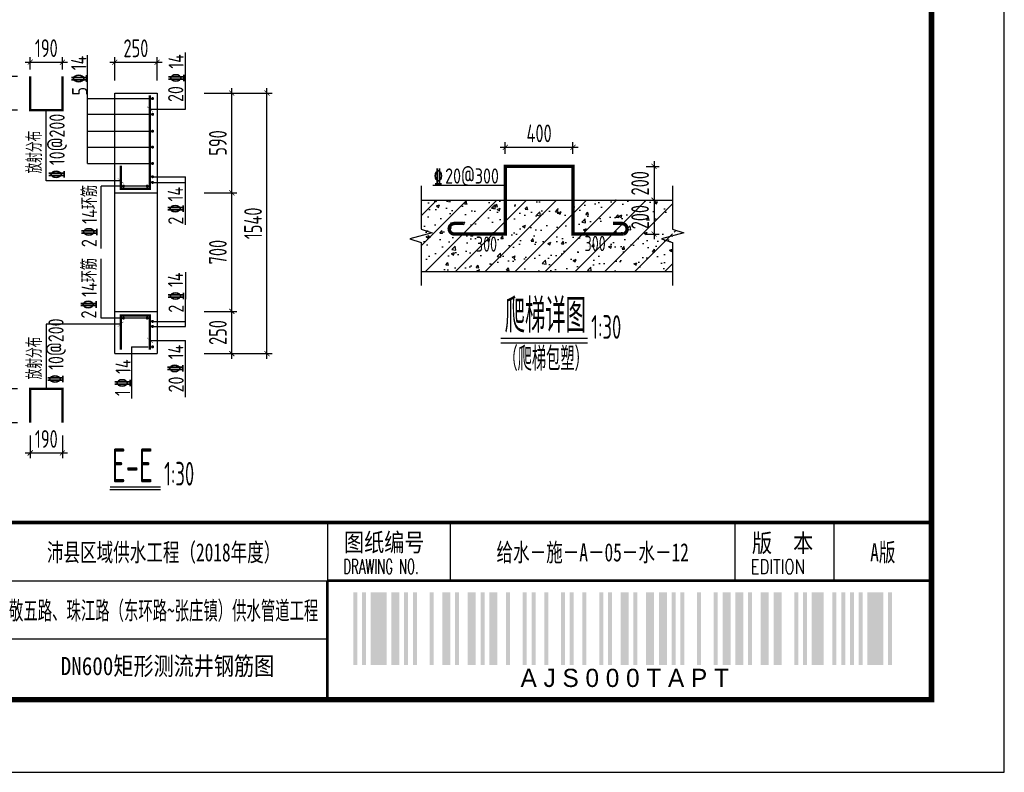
# Model space of a CAD drawing. Extents: x 1154951 to 1182252, y 3484725 to 3514600.
# Tile 6 of 55: x 1171363 to 1177180, y 3484725 to 3489174. Entities that reach past the tile are written whole.
import ezdxf
from ezdxf.enums import TextEntityAlignment as Align

# ---------------------------------------------------------------- set-up
doc = ezdxf.new("R2010")
doc.units = 0
doc.layers.get('0').update_dxf_attribs({"linetype": 'CONTINUOUS'})
doc.layers.get('Defpoints').update_dxf_attribs({"linetype": 'CONTINUOUS'})
for name, color, linetype in [('12012', 1, 'CONTINUOUS'), ('DIM', 4, 'CONTINUOUS'), ('GPSCOMMON', 7, 'CONTINUOUS'), ('HATCH', 251, 'CONTINUOUS'), ('REIN', 1, 'CONTINUOUS'), ('THIN', 7, 'CONTINUOUS'), ('普通线1', 7, 'CONTINUOUS'), ('轴线', 5, 'CONTINUOUS')]:
    doc.layers.add(name, color=color, linetype=linetype)
doc.styles.add('gpshz', font='tssdeng.shx', dxfattribs={"width": 0.8, "height": 2.5, "bigfont": 'hztxt.shx'})
doc.styles.get("Standard").update_dxf_attribs({"font": 'hztxt_e.shx', "bigfont": 'hztxt.shx'})
doc.styles.add('TSSD_Dimension', font='tssdeng.shx', dxfattribs={"width": 0.7, "bigfont": 'Hztxt.shx'})
doc.styles.add('TSSD_Rein', font='tssdeng.shx', dxfattribs={"width": 0.7, "bigfont": 'hztxt.shx'})
doc.styles.add('图签', font='txt', dxfattribs={"width": 0.66})
doc.styles.add('图签 1', font='romanc.shx', dxfattribs={"width": 0.8})
doc.dimstyles.new('TSSD_30_30', dxfattribs={"dimtxt": 105, "dimasz": 30, "dimexe": 30, "dimexo": 75, "dimgap": 30, "dimtad": 1, "dimdec": 0, "dimzin": 0, "dimdsep": 46, "dimtxsty": 'TSSD_Dimension', "dimblk": 'ARCHTICK', "dimblk1": 'ARCHTICK', "dimblk2": 'ARCHTICK', "dimcen": 0, "dimdle": 30, "dimclrt": 7, "dimadec": 0, "dimazin": 0, "dimtfac": 1, "dimtdec": 0, "dimtix": 1, "dimtmove": 2, "dimatfit": 3, "dimfxl": 0, "dimtolj": 1, "dimtzin": 0, "dimarcsym": 0})

# ---------------------------------------------------------------- blocks, each defined once
blk = doc.blocks.new('_ARCHTICK')
at = {"color": 0, "linetype": 'ByBlock', "const_width": 0.15}
blk.add_lwpolyline([(-0.5, -0.5), (0.5, 0.5)], dxfattribs=at)
blk = doc.blocks.new('*D392')
at = {"layer": 'Defpoints', "color": 0}
for p in [(1174632, 3488419.3), (1174232, 3488306.7), (1174632, 3488306.7)]:
    blk.add_point(p, dxfattribs=at)
at = {"layer": 'DIM', "color": 0, "lineweight": -2}
for p, q in [((1174232, 3488381.7), (1174232, 3488449.3)), ((1174632, 3488381.7), (1174632, 3488449.3)), ((1174202, 3488419.3), (1174662, 3488419.3))]:
    blk.add_line(p, q, dxfattribs=at)
at = {"layer": 'DIM', "color": 0, "lineweight": -2, "xscale": 30, "yscale": 30, "zscale": 30, "rotation": 180}
blk.add_blockref('_ARCHTICK', (1174232, 3488419.3), dxfattribs=at)
at = {"layer": 'DIM', "color": 0, "lineweight": -2, "xscale": 30, "yscale": 30, "zscale": 30}
blk.add_blockref('_ARCHTICK', (1174632, 3488419.3), dxfattribs=at)
at = {"layer": 'DIM', "color": 7, "insert": (1174432, 3488501.8), "char_height": 105, "attachment_point": 5, "style": 'TSSD_Dimension'}
blk.add_mtext('\\A1;400', dxfattribs=at)
blk = doc.blocks.new('*D393')
at = {"layer": 'Defpoints', "color": 0}
for p in [(1174988.6, 3488306.7), (1174988.6, 3488106.7), (1175111.1, 3488106.7)]:
    blk.add_point(p, dxfattribs=at)
at = {"layer": 'DIM', "color": 0, "lineweight": -2}
for p, q in [((1175111.1, 3488336.7), (1175111.1, 3488076.7)), ((1175063.6, 3488306.7), (1175141.1, 3488306.7)), ((1175063.6, 3488106.7), (1175141.1, 3488106.7))]:
    blk.add_line(p, q, dxfattribs=at)
at = {"layer": 'DIM', "color": 0, "lineweight": -2, "xscale": 30, "yscale": 30, "zscale": 30}
for p, rotation in [((1175111.1, 3488306.7), 270), ((1175111.1, 3488106.7), 90)]:
    blk.add_blockref('_ARCHTICK', p, dxfattribs=dict(at, rotation=rotation))
at = {"layer": 'DIM', "color": 7, "insert": (1175028.6, 3488206.7), "char_height": 105, "attachment_point": 5, "rotation": 90, "style": 'TSSD_Dimension'}
blk.add_mtext('\\A1;200', dxfattribs=at)
blk = doc.blocks.new('*D394')
at = {"layer": 'Defpoints', "color": 0}
for p in [(1174988.6, 3488106.7), (1174988.6, 3487906.7), (1175111.1, 3487906.7)]:
    blk.add_point(p, dxfattribs=at)
at = {"layer": 'DIM', "color": 0, "lineweight": -2}
for p, q in [((1175063.6, 3488106.7), (1175141.1, 3488106.7)), ((1175111.1, 3488136.7), (1175111.1, 3487876.7)), ((1175063.6, 3487906.7), (1175141.1, 3487906.7))]:
    blk.add_line(p, q, dxfattribs=at)
at = {"layer": 'DIM', "color": 0, "lineweight": -2, "xscale": 30, "yscale": 30, "zscale": 30}
for p, rotation in [((1175111.1, 3488106.7), 270), ((1175111.1, 3487906.7), 90)]:
    blk.add_blockref('_ARCHTICK', p, dxfattribs=dict(at, rotation=rotation))
at = {"layer": 'DIM', "color": 7, "insert": (1175028.6, 3488006.7), "char_height": 105, "attachment_point": 5, "rotation": 90, "style": 'TSSD_Dimension'}
blk.add_mtext('\\A1;200', dxfattribs=at)
blk = doc.blocks.new('*D429')
at = {"layer": 'Defpoints', "color": 0}
for p in [(1172378.5, 3487449.8), (1172616.7, 3487449.8), (1172378.5, 3487199.8)]:
    blk.add_point(p, dxfattribs=at)
at = {"layer": 'DIM', "color": 0, "lineweight": -2}
for p, q in [((1172453.5, 3487449.8), (1172646.7, 3487449.8)), ((1172616.7, 3487169.8), (1172616.7, 3487479.8)), ((1172453.5, 3487199.8), (1172646.7, 3487199.8))]:
    blk.add_line(p, q, dxfattribs=at)
at = {"layer": 'DIM', "color": 0, "lineweight": -2, "xscale": 30, "yscale": 30, "zscale": 30}
for p, rotation in [((1172616.7, 3487449.8), 90), ((1172616.7, 3487199.8), 270)]:
    blk.add_blockref('_ARCHTICK', p, dxfattribs=dict(at, rotation=rotation))
at = {"layer": 'DIM', "color": 7, "insert": (1172534.2, 3487324.8), "char_height": 105, "attachment_point": 5, "rotation": 90, "style": 'TSSD_Dimension'}
blk.add_mtext('\\A1;250', dxfattribs=at)
blk = doc.blocks.new('*D430')
at = {"layer": 'Defpoints', "color": 0}
for p in [(1172378.5, 3488149.8), (1172616.7, 3488149.8), (1172378.5, 3487449.8)]:
    blk.add_point(p, dxfattribs=at)
at = {"layer": 'DIM', "color": 0, "lineweight": -2}
for p, q in [((1172453.5, 3488149.8), (1172646.7, 3488149.8)), ((1172616.7, 3487419.8), (1172616.7, 3488179.8)), ((1172453.5, 3487449.8), (1172646.7, 3487449.8))]:
    blk.add_line(p, q, dxfattribs=at)
at = {"layer": 'DIM', "color": 0, "lineweight": -2, "xscale": 30, "yscale": 30, "zscale": 30}
for p, rotation in [((1172616.7, 3488149.8), 90), ((1172616.7, 3487449.8), 270)]:
    blk.add_blockref('_ARCHTICK', p, dxfattribs=dict(at, rotation=rotation))
at = {"layer": 'DIM', "color": 7, "insert": (1172534.2, 3487799.8), "char_height": 105, "attachment_point": 5, "rotation": 90, "style": 'TSSD_Dimension'}
blk.add_mtext('\\A1;700', dxfattribs=at)
blk = doc.blocks.new('*D431')
at = {"layer": 'Defpoints', "color": 0}
for p in [(1172378.5, 3488739.8), (1172616.7, 3488739.8), (1172378.5, 3488149.8)]:
    blk.add_point(p, dxfattribs=at)
at = {"layer": 'DIM', "color": 0, "lineweight": -2}
for p, q in [((1172453.5, 3488739.8), (1172646.7, 3488739.8)), ((1172616.7, 3488119.8), (1172616.7, 3488769.8)), ((1172453.5, 3488149.8), (1172646.7, 3488149.8))]:
    blk.add_line(p, q, dxfattribs=at)
at = {"layer": 'DIM', "color": 0, "lineweight": -2, "xscale": 30, "yscale": 30, "zscale": 30}
for p, rotation in [((1172616.7, 3488739.8), 90), ((1172616.7, 3488149.8), 270)]:
    blk.add_blockref('_ARCHTICK', p, dxfattribs=dict(at, rotation=rotation))
at = {"layer": 'DIM', "color": 7, "insert": (1172534.2, 3488444.8), "char_height": 105, "attachment_point": 5, "rotation": 90, "style": 'TSSD_Dimension'}
blk.add_mtext('\\A1;590', dxfattribs=at)
blk = doc.blocks.new('*D432')
at = {"layer": 'Defpoints', "color": 0}
for p in [(1172378.5, 3488739.8), (1172824.4, 3488739.8), (1172378.5, 3487199.8)]:
    blk.add_point(p, dxfattribs=at)
at = {"layer": 'DIM', "color": 0, "lineweight": -2}
for p, q in [((1172453.5, 3488739.8), (1172854.4, 3488739.8)), ((1172824.4, 3487169.8), (1172824.4, 3488769.8)), ((1172453.5, 3487199.8), (1172854.4, 3487199.8))]:
    blk.add_line(p, q, dxfattribs=at)
at = {"layer": 'DIM', "color": 0, "lineweight": -2, "xscale": 30, "yscale": 30, "zscale": 30}
for p, rotation in [((1172824.4, 3488739.8), 90), ((1172824.4, 3487199.8), 270)]:
    blk.add_blockref('_ARCHTICK', p, dxfattribs=dict(at, rotation=rotation))
at = {"layer": 'DIM', "color": 7, "insert": (1172741.9, 3487969.8), "char_height": 105, "attachment_point": 5, "rotation": 90, "style": 'TSSD_Dimension'}
blk.add_mtext('\\A1;1540', dxfattribs=at)
blk = doc.blocks.new('*D433')
at = {"layer": 'Defpoints', "color": 0}
for p in [(1172175, 3488922), (1171925, 3488739.8), (1172175, 3488739.8)]:
    blk.add_point(p, dxfattribs=at)
at = {"layer": 'DIM', "color": 0, "lineweight": -2}
for p, q in [((1171895, 3488922), (1172205, 3488922)), ((1171925, 3488814.8), (1171925, 3488952)), ((1172175, 3488814.8), (1172175, 3488952))]:
    blk.add_line(p, q, dxfattribs=at)
at = {"layer": 'DIM', "color": 0, "lineweight": -2, "xscale": 30, "yscale": 30, "zscale": 30, "rotation": 180}
blk.add_blockref('_ARCHTICK', (1171925, 3488922), dxfattribs=at)
at = {"layer": 'DIM', "color": 0, "lineweight": -2, "xscale": 30, "yscale": 30, "zscale": 30}
blk.add_blockref('_ARCHTICK', (1172175, 3488922), dxfattribs=at)
at = {"layer": 'DIM', "color": 7, "insert": (1172050, 3489004.5), "char_height": 105, "attachment_point": 5, "style": 'TSSD_Dimension'}
blk.add_mtext('\\A1;250', dxfattribs=at)
blk = doc.blocks.new('*D434')
at = {"layer": 'Defpoints', "color": 0}
for p in [(1171299.5, 3488838.7), (1171425.7, 3488838.7), (1171425.7, 3488638.7)]:
    blk.add_point(p, dxfattribs=at)
at = {"layer": 'DIM', "color": 0, "lineweight": -2}
for p, q in [((1171299.5, 3488608.7), (1171299.5, 3488868.7)), ((1171350.7, 3488838.7), (1171269.5, 3488838.7)), ((1171350.7, 3488638.7), (1171269.5, 3488638.7))]:
    blk.add_line(p, q, dxfattribs=at)
at = {"layer": 'DIM', "color": 0, "lineweight": -2, "xscale": 30, "yscale": 30, "zscale": 30}
for p, rotation in [((1171299.5, 3488838.7), 270), ((1171299.5, 3488638.7), 90)]:
    blk.add_blockref('_ARCHTICK', p, dxfattribs=dict(at, rotation=rotation))
at = {"layer": 'DIM', "color": 7, "insert": (1171217, 3488738.7), "char_height": 105, "attachment_point": 5, "rotation": 90, "style": 'TSSD_Dimension'}
blk.add_mtext('\\A1;200', dxfattribs=at)
blk = doc.blocks.new('*D435')
at = {"layer": 'Defpoints', "color": 0}
for p in [(1171615.7, 3488922.6), (1171425.7, 3488803.4), (1171615.7, 3488803.4)]:
    blk.add_point(p, dxfattribs=at)
at = {"layer": 'DIM', "color": 0, "lineweight": -2}
for p, q in [((1171395.7, 3488922.6), (1171645.7, 3488922.6)), ((1171425.7, 3488878.4), (1171425.7, 3488952.6)), ((1171615.7, 3488878.4), (1171615.7, 3488952.6))]:
    blk.add_line(p, q, dxfattribs=at)
at = {"layer": 'DIM', "color": 0, "lineweight": -2, "xscale": 30, "yscale": 30, "zscale": 30}
blk.add_blockref('_ARCHTICK', (1171425.7, 3488922.6), dxfattribs=at)
at = {"layer": 'DIM', "color": 0, "lineweight": -2, "xscale": 30, "yscale": 30, "zscale": 30, "rotation": 180}
blk.add_blockref('_ARCHTICK', (1171615.7, 3488922.6), dxfattribs=at)
at = {"layer": 'DIM', "color": 7, "insert": (1171520.7, 3489005.1), "char_height": 105, "attachment_point": 5, "style": 'TSSD_Dimension'}
blk.add_mtext('\\A1;190', dxfattribs=at)
blk = doc.blocks.new('*D436')
at = {"layer": 'Defpoints', "color": 0}
for p in [(1171425.7, 3486991.2), (1171299.5, 3486791.2), (1171425.7, 3486791.2)]:
    blk.add_point(p, dxfattribs=at)
at = {"layer": 'DIM', "color": 0, "lineweight": -2}
for p, q in [((1171350.7, 3486991.2), (1171269.5, 3486991.2)), ((1171299.5, 3487021.2), (1171299.5, 3486761.2)), ((1171350.7, 3486791.2), (1171269.5, 3486791.2))]:
    blk.add_line(p, q, dxfattribs=at)
at = {"layer": 'DIM', "color": 0, "lineweight": -2, "xscale": 30, "yscale": 30, "zscale": 30}
for p, rotation in [((1171299.5, 3486991.2), 270), ((1171299.5, 3486791.2), 90)]:
    blk.add_blockref('_ARCHTICK', p, dxfattribs=dict(at, rotation=rotation))
at = {"layer": 'DIM', "color": 7, "insert": (1171217, 3486891.2), "char_height": 105, "attachment_point": 5, "rotation": 90, "style": 'TSSD_Dimension'}
blk.add_mtext('\\A1;200', dxfattribs=at)
blk = doc.blocks.new('*D437')
at = {"layer": 'Defpoints', "color": 0}
for p in [(1171425.7, 3486791.2), (1171615.7, 3486791.2), (1171615.7, 3486613)]:
    blk.add_point(p, dxfattribs=at)
at = {"layer": 'DIM', "color": 0, "lineweight": -2}
for p, q in [((1171425.7, 3486716.2), (1171425.7, 3486583)), ((1171615.7, 3486716.2), (1171615.7, 3486583)), ((1171395.7, 3486613), (1171645.7, 3486613))]:
    blk.add_line(p, q, dxfattribs=at)
at = {"layer": 'DIM', "color": 0, "lineweight": -2, "xscale": 30, "yscale": 30, "zscale": 30}
blk.add_blockref('_ARCHTICK', (1171425.7, 3486613), dxfattribs=at)
at = {"layer": 'DIM', "color": 0, "lineweight": -2, "xscale": 30, "yscale": 30, "zscale": 30, "rotation": 180}
blk.add_blockref('_ARCHTICK', (1171615.7, 3486613), dxfattribs=at)
at = {"layer": 'DIM', "color": 7, "insert": (1171520.7, 3486695.5), "char_height": 105, "attachment_point": 5, "style": 'TSSD_Dimension'}
blk.add_mtext('\\A1;190', dxfattribs=at)
blk = doc.blocks.new('*U288')
at = {"color": 0}
for p, q in [((327, 34.34), (327, 26.34)), ((343.88, 34.34), (343.88, 26.34)), ((383.01, 26.34), (383.01, 34.34)), ((396.62, 26.34), (396.62, 34.34)), ((115, 26.34), (330, 26.34)), ((327, 26.34), (410, 26.34)), ((327, 10.34), (327, 26.34)), ((115, 18.34), (327, 18.34))]:
    blk.add_line(p, q, dxfattribs=at)
blk.add_lwpolyline([(0, 0), (420, 0), (420, 297), (0, 297)], close=True, dxfattribs=at)
for points, const_width in [([(410, 10), (410, 287), (25, 287), (25, 10), (410, 10)], 0.75), ([(25, 34.34), (410, 34.34)], 0.5), ([(327, 10.34), (327, 26.34)], 0.35), ([(327, 26.34), (410, 26.34)], 0.35)]:
    blk.add_lwpolyline(points, dxfattribs=dict(at, const_width=const_width))
for points in [[(330.54, 14.73), (330.54, 24.73), (331.09, 14.73), (331.09, 24.73)], [(331.74, 14.73), (331.74, 24.73), (332.29, 14.73), (332.29, 24.73)], [(332.94, 14.73), (332.94, 24.73), (335.14, 14.73), (335.14, 24.73)], [(335.79, 14.73), (335.79, 24.73), (336.89, 14.73), (336.89, 24.73)], [(337.54, 14.73), (337.54, 24.73), (338.09, 14.73), (338.09, 24.73)], [(338.74, 14.73), (338.74, 24.73), (339.29, 14.73), (339.29, 24.73)], [(341.04, 14.73), (341.04, 24.73), (341.59, 14.73), (341.59, 24.73)], [(342.79, 14.73), (342.79, 24.73), (343.89, 14.73), (343.89, 24.73)], [(344.54, 14.73), (344.54, 24.73), (345.09, 14.73), (345.09, 24.73)], [(346.29, 14.73), (346.29, 24.73), (347.39, 14.73), (347.39, 24.73)], [(348.04, 14.73), (348.04, 24.73), (348.59, 14.73), (348.59, 24.73)], [(349.24, 14.73), (349.24, 24.73), (350.34, 14.73), (350.34, 24.73)], [(351.54, 14.73), (351.54, 24.73), (352.09, 14.73), (352.09, 24.73)], [(353.84, 14.73), (353.84, 24.73), (354.39, 14.73), (354.39, 24.73)], [(355.04, 14.73), (355.04, 24.73), (355.59, 14.73), (355.59, 24.73)], [(356.79, 14.73), (356.79, 24.73), (357.34, 14.73), (357.34, 24.73)], [(359.09, 14.73), (359.09, 24.73), (359.64, 14.73), (359.64, 24.73)], [(360.29, 14.73), (360.29, 24.73), (360.84, 14.73), (360.84, 24.73)], [(362.04, 14.73), (362.04, 24.73), (362.59, 14.73), (362.59, 24.73)], [(364.34, 14.73), (364.34, 24.73), (364.89, 14.73), (364.89, 24.73)], [(365.54, 14.73), (365.54, 24.73), (366.09, 14.73), (366.09, 24.73)], [(367.29, 14.73), (367.29, 24.73), (368.39, 14.73), (368.39, 24.73)], [(369.04, 14.73), (369.04, 24.73), (369.59, 14.73), (369.59, 24.73)], [(370.79, 14.73), (370.79, 24.73), (371.89, 14.73), (371.89, 24.73)], [(372.54, 14.73), (372.54, 24.73), (373.64, 14.73), (373.64, 24.73)], [(374.29, 14.73), (374.29, 24.73), (374.84, 14.73), (374.84, 24.73)], [(375.49, 14.73), (375.49, 24.73), (376.04, 14.73), (376.04, 24.73)], [(377.79, 14.73), (377.79, 24.73), (378.34, 14.73), (378.34, 24.73)], [(380.09, 14.73), (380.09, 24.73), (380.64, 14.73), (380.64, 24.73)], [(381.29, 14.73), (381.29, 24.73), (382.39, 14.73), (382.39, 24.73)], [(383.04, 14.73), (383.04, 24.73), (384.14, 14.73), (384.14, 24.73)], [(384.79, 14.73), (384.79, 24.73), (385.34, 14.73), (385.34, 24.73)], [(386.54, 14.73), (386.54, 24.73), (387.64, 14.73), (387.64, 24.73)], [(388.29, 14.73), (388.29, 24.73), (389.39, 14.73), (389.39, 24.73)], [(391.14, 14.73), (391.14, 24.73), (391.69, 14.73), (391.69, 24.73)], [(392.34, 14.73), (392.34, 24.73), (392.89, 14.73), (392.89, 24.73)], [(393.54, 14.73), (393.54, 24.73), (395.19, 14.73), (395.19, 24.73)], [(396.39, 14.73), (396.39, 24.73), (396.94, 14.73), (396.94, 24.73)], [(397.59, 14.73), (397.59, 24.73), (398.14, 14.73), (398.14, 24.73)], [(398.79, 14.73), (398.79, 24.73), (399.34, 14.73), (399.34, 24.73)], [(399.99, 14.73), (399.99, 24.73), (400.54, 14.73), (400.54, 24.73)], [(401.19, 14.73), (401.19, 24.73), (403.39, 14.73), (403.39, 24.73)], [(404.04, 14.73), (404.04, 24.73), (404.59, 14.73), (404.59, 24.73)], [(404.59, 14.73), (404.59, 24.73), (404.59, 14.73), (404.59, 24.73)], [(404.59, 14.73), (404.59, 24.73), (404.59, 14.73), (404.59, 24.73)], [(404.59, 14.73), (404.59, 24.73), (404.59, 14.73), (404.59, 24.73)], [(404.59, 14.73), (404.59, 24.73), (404.59, 14.73), (404.59, 24.73)], [(404.59, 14.73), (404.59, 24.73), (404.59, 14.73), (404.59, 24.73)], [(404.59, 14.73), (404.59, 24.73), (404.59, 14.73), (404.59, 24.73)], [(404.59, 14.73), (404.59, 24.73), (404.59, 14.73), (404.59, 24.73)], [(404.59, 14.73), (404.59, 24.73), (404.59, 14.73), (404.59, 24.73)], [(404.59, 14.73), (404.59, 24.73), (404.59, 14.73), (404.59, 24.73)], [(404.59, 14.73), (404.59, 24.73), (404.59, 14.73), (404.59, 24.73)], [(404.59, 14.73), (404.59, 24.73), (404.59, 14.73), (404.59, 24.73)], [(404.59, 14.73), (404.59, 24.73), (404.59, 14.73), (404.59, 24.73)], [(404.59, 14.73), (404.59, 24.73), (404.59, 14.73), (404.59, 24.73)], [(404.59, 14.73), (404.59, 24.73), (404.59, 14.73), (404.59, 24.73)], [(404.59, 14.73), (404.59, 24.73), (404.59, 14.73), (404.59, 24.73)], [(404.59, 14.73), (404.59, 24.73), (404.59, 14.73), (404.59, 24.73)], [(404.59, 14.73), (404.59, 24.73), (404.59, 14.73), (404.59, 24.73)]]:
    blk.add_solid(points, dxfattribs=at)
at = {"color": 0, "linetype": 'Continuous'}
for s, height, style, width, p in [('图纸编号', 2.5, '图签', 0.85, (329.28, 30.36)), ('版  本', 2.5, '图签', 0.85, (385.33, 30.27)), ('DRAWING NO.', 2, '图签 1', 0.59, (329.18, 27.29)), ('EDITION', 2, '图签 1', 0.75, (385.15, 27.26))]:
    blk.add_text(s, height=height, dxfattribs=dict(at, style=style, width=width)).set_placement(p)
at = {"color": 0}
blk.add_text('A J S 0 0 0 T A P T ', height=2.5, dxfattribs=at).set_placement((368.31, 14.23), align=Align.TOP_CENTER)
at = {"color": 0, "linetype": 'Continuous', "style": '图签', "flags": 8}
for tag, width, p, p2 in [('设计总负责', 0.611046, (130.25, 28.99), (141.11, 28.99)), ('工程名称', 2.988281, (283.25, 28.99), (325.75, 28.99)), ('图纸编号', 2.575163, (345.13, 28.99), (381.76, 28.99)), ('子项名称', 2.988281, (283.25, 20.99), (325.75, 20.99))]:
    blk.add_attdef(tag, text='', height=2.5, dxfattribs=dict(at, width=width)).set_placement(p, p2, align=Align.FIT)
at = {"color": 0, "linetype": 'Continuous', "ltscale": 0.055, "style": '图签', "flags": 8}
for tag, width, p, p2 in [('审定', 1.617188, (172.25, 28.99), (183.75, 28.99)), ('设计', 1.617188, (214.25, 28.99), (225.75, 28.99)), ('工程编号', 0.738284, (256.25, 28.99), (266.75, 28.99)), ('版本', 1.530605, (397.87, 28.99), (408.75, 28.99)), ('设计负责', 0.763807, (130.25, 20.99), (141.11, 20.99)), ('审核', 1.617188, (172.25, 20.99), (183.75, 20.99)), ('注册工程师', 0.646875, (214.25, 20.99), (225.75, 20.99)), ('图纸比例', 0.738284, (256.25, 20.99), (266.75, 20.99)), ('专业负责', 0.763807, (130.25, 12.65), (141.11, 12.65)), ('校核', 1.617188, (172.25, 12.65), (183.75, 12.65)), ('注册建筑师', 0.646875, (214.25, 12.65), (225.75, 12.65)), ('出图日期', 0.738284, (256.25, 12.65), (266.75, 12.65))]:
    blk.add_attdef(tag, text='', height=2.5, dxfattribs=dict(at, width=width)).set_placement(p, p2, align=Align.FIT)
at = {"color": 0, "linetype": 'Continuous', "style": '图签'}
for tag, p, width in [('设计证书', (43.26, 16.37), 1.55), ('咨询证书', (43.26, 12.88), 0.9)]:
    blk.add_attdef(tag, p, '', height=2, dxfattribs=dict(at, width=width))
at = {"color": 0, "linetype": 'Continuous', "style": '图签', "width": 0.85}
for tag, height, p in [('图纸名称_2_1', 2.2, (305.02, 15.12)), ('图纸名称_1_1', 2.5, (305.02, 13.35)), ('图纸名称_2_2', 2.2, (305.02, 11.51))]:
    blk.add_attdef(tag, text='', height=height, dxfattribs=at).set_placement(p, align=Align.CENTER)
blk = doc.blocks.new('20180504.1552415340')
at = {"layer": 'HATCH'}
h = blk.add_hatch(dxfattribs=at)
h.set_pattern_fill('ARMORED', color=256, scale=25, style=0)
h.set_pattern_definition([(50, (709300.8, 3605705.14), (179.315046, -15.688034), [18.75, -206.25]), (355, (709300.8, 3605705.14), (-34.68783, 188.04803), [15, -165]), (100.4514, (709315.74, 3605703.83), (144.627345, 172.359886), [15.93505, -175.28553]), (46.1842, (709300.8, 3605755.14), (266.81026, -41.37975), [28.125, -309.375]), (96.6356, (709323.03, 3605751.7), (233.66568, 243.52947), [23.90257, -262.92825]), (351.1842, (709300.8, 3605755.14), (233.66549, 243.52965), [22.5, -247.5]), (21, (709325.8, 3605742.64), (149.226763, -100.654723), [18.75, -206.25]), (326, (709325.8, 3605742.64), (60.82883, 181.28751), [15, -165]), (71.4514, (709338.23, 3605734.25), (210.05566, 80.632624), [15.93505, -175.28553]), (37.5, (709300.8, 3605705.14), (3.039964, 83.2234635), [0, -163, 0, -167.5, 0, -165.625]), (7.5, (709300.8, 3605705.14), (65.767384, 98.602928), [0, -95.5, 0, -159.25, 0, -63.125]), (327.5, (709245.05, 3605705.14), (133.455609, -5.638718), [0, -62.5, 0, -195, 0, -258.75]), (317.5, (709220.05, 3605705.14), (145.796542, 25.026246), [0, -81.25, 0, -129.5, 0, -183.75]), (45, (709300.8, 3605705.14), (-88.388348, 88.388348), [])])
h.paths.add_polyline_path([(1175032.6, 3487958.3), (1175032.6, 3488096.3), (1174942.6, 3488096.3), (1174942.6, 3487958.3)], flags=24)
h.paths.add_polyline_path([(1174685.9, 3487848.3), (1174823.9, 3487848.3), (1174823.9, 3487938.3), (1174685.9, 3487938.3)], flags=24)
h.paths.add_polyline_path([(1174043.9, 3487844.6), (1174181.9, 3487844.6), (1174181.9, 3487934.6), (1174043.9, 3487934.6)], flags=24)
h.paths.add_polyline_path([(1173734.7, 3488106.7), (1173734.7, 3487950.6), (1173824.4, 3487950.6), (1173734.7, 3487913.3), (1173734.7, 3487687.6), (1175220.6, 3487687.6), (1175220.6, 3487913.3), (1175250.6, 3487925.8), (1175220.6, 3487935.3), (1175220.6, 3487950.6), (1175138.4, 3487950.6), (1175220.6, 3487980.5), (1175220.6, 3488106.7)])
for p, q in [((1171763.7, 3488324), (1171763.7, 3488962.9)), ((1172343.1, 3488644.5), (1172343.1, 3488979.5)), ((1171925, 3487199.8), (1171925, 3488739.8)), ((1171925, 3488739.8), (1172175, 3488739.8)), ((1172175, 3488739.8), (1172175, 3487199.8)), ((1171763.7, 3488707.1), (1172143.9, 3488707.1)), ((1171520.7, 3488221.2), (1171520.7, 3488638.7)), ((1171763.7, 3488614.2), (1172143.9, 3488614.2)), ((1172133, 3488644.5), (1172343.1, 3488644.5)), ((1171763.7, 3488514.2), (1172143.9, 3488514.2)), ((1171763.7, 3488420.8), (1172143.9, 3488420.8)), ((1171763.7, 3488324), (1172143.9, 3488324)), ((1171960.4, 3488221.2), (1171520.7, 3488221.2)), ((1172143.9, 3488245.4), (1172343.1, 3488245.4)), ((1172143.9, 3488211.9), (1172343.1, 3488211.9)), ((1172343.1, 3487960.2), (1172343.1, 3488245.4)), ((1172116.9, 3488189.7), (1171844.2, 3488189.7)), ((1171844.2, 3487820.3), (1171844.2, 3488189.7)), ((1171925, 3488149.8), (1172175, 3488149.8)), ((1171844.2, 3487409.9), (1171844.2, 3487759.3)), ((1172343.1, 3487360.7), (1172344, 3487680.5)), ((1171925, 3487449.8), (1172175, 3487449.8)), ((1172116.9, 3487409.9), (1171844.2, 3487409.9)), ((1172143.9, 3487390.5), (1172343.1, 3487390.5)), ((1171960.4, 3487373.9), (1171520.7, 3487373.9)), ((1171520.7, 3487373.9), (1171520.7, 3486991.2)), ((1172143.9, 3487360.7), (1172343.1, 3487360.7)), ((1172133, 3487277.9), (1172343.1, 3487277.9)), ((1172343.1, 3486943), (1172343.1, 3487277.9)), ((1174206.9, 3487292.1), (1174717.6, 3487292.1)), ((1172023.8, 3487239.8), (1172121.4, 3487239.8)), ((1172023.8, 3487239.8), (1172023.8, 3486933.7)), ((1174206.9, 3487263.7), (1174717.6, 3487263.7)), ((1171925, 3487199.8), (1172175, 3487199.8)), ((1171896.7, 3486396.6), (1172195.6, 3486396.6)), ((1171897.6, 3486412.4), (1172195.6, 3486412.4))]:
    blk.add_line(p, q)
at = {"color": 7, "linetype": 'ByBlock'}
for p, q in [((1174232, 3488192.9), (1173804.6, 3488192.9)), ((1173734.7, 3488106.7), (1175220.6, 3488106.7)), ((1173734.7, 3487685.9), (1175220.6, 3487685.9))]:
    blk.add_line(p, q, dxfattribs=at)
at = {"const_width": 2}
for points in [[(1172115.9, 3488659.4), (1172150.2, 3488629.5)], [(1171943.2, 3488236.1), (1171977.5, 3488206.2)], [(1171943.2, 3487359), (1171977.5, 3487388.9)], [(1172115.9, 3487292.9), (1172150.2, 3487263)]]:
    blk.add_lwpolyline(points, dxfattribs=at)
at = {"color": 0, "linetype": 'ByBlock'}
blk.add_point((1174884.9, 3488106.7), dxfattribs=at)
blk.add_point((1174884.9, 3488106.7), dxfattribs=at)
at = {"layer": '12012', "const_width": 20}
blk.add_lwpolyline([(1174869.5, 3487969.2), (1174919.5, 3487969.2, -0.81981), (1174932, 3487906.7), (1174632, 3487906.7), (1174632, 3488306.7), (1174232, 3488306.7), (1174232, 3487906.7), (1173932, 3487906.7, -1), (1173932, 3487969.2), (1173982, 3487969.2)], format="xyb", dxfattribs=at)
at = {"layer": 'REIN', "const_width": 13.5}
for points in [[(1171425.7, 3488838.7), (1171425.7, 3488638.7), (1171615.7, 3488638.7), (1171615.7, 3488838.7)], [(1171960.4, 3488310.6), (1171960.4, 3488174.4), (1172133, 3488174.4), (1172133, 3488727)], [(1172133, 3487222.8), (1172133, 3487425.5), (1171960.4, 3487425.5), (1171960.4, 3487222.8)], [(1171425.7, 3486791.2), (1171425.7, 3486991.2), (1171615.7, 3486991.2), (1171615.7, 3486791.2)]]:
    blk.add_lwpolyline(points, dxfattribs=at)
at = {"layer": 'REIN', "const_width": 9}
for points in [[(1172148.4, 3488702.6, 1), (1172148.4, 3488711.6, 1)], [(1172148.4, 3488609.7, 1), (1172148.4, 3488618.7, 1)], [(1172148.4, 3488509.7, 1), (1172148.4, 3488518.7, 1)], [(1172148.4, 3488416.3, 1), (1172148.4, 3488425.3, 1)], [(1172148.4, 3488319.5, 1), (1172148.4, 3488328.5, 1)], [(1172148.4, 3488240.9, 1), (1172148.4, 3488249.9, 1)], [(1172148.4, 3488207.4, 1), (1172148.4, 3488216.4, 1)], [(1171976.2, 3488185.2, 1), (1171976.2, 3488194.2, 1)], [(1172116.9, 3488185.2, 1), (1172116.9, 3488194.2, 1)], [(1171976.2, 3487405.4, 1), (1171976.2, 3487414.4, 1)], [(1172116.9, 3487405.4, 1), (1172116.9, 3487414.4, 1)], [(1172148.4, 3487386, 1), (1172148.4, 3487395, 1)], [(1172148.4, 3487356.2, 1), (1172148.4, 3487365.2, 1)], [(1172148.4, 3487235.3, 1), (1172148.4, 3487244.3, 1)]]:
    blk.add_lwpolyline(points, format="xyb", close=True, dxfattribs=at)
at = {"layer": 'THIN'}
for points in [[(1173734.7, 3488190.7), (1173734.7, 3487935.3), (1173800.7, 3487914.3), (1173668.7, 3487878.3), (1173734.7, 3487857.3), (1173734.7, 3487601.9)], [(1175220.6, 3488190.7), (1175220.6, 3487935.3), (1175286.6, 3487914.3), (1175154.6, 3487878.3), (1175220.6, 3487857.3), (1175220.6, 3487601.9)]]:
    blk.add_lwpolyline(points, dxfattribs=at)
at = {"layer": 'GPSCOMMON'}
ref = blk.add_blockref('*U288', (1159120.4, 3484725.3), dxfattribs=dict(at, xscale=43, yscale=43, zscale=43))
ref.add_attrib('版本', 'A版', dxfattribs={"layer": '0', "color": 0, "height": 107.5, "style": '图签', "width": 0.7, "flags": 8}).set_placement((1176462.7, 3485971.9), align=Align.CENTER)
ref.add_attrib('图纸编号', '给水－施－A－05－水－12', dxfattribs={"layer": '0', "color": 0, "height": 107.5, "style": '图签', "width": 0.7, "flags": 8}).set_placement((1174748.5, 3485971.9), align=Align.CENTER)
ref.add_attrib('子项名称', '敬五路、珠江路（东环路~张庄镇）供水管道工程', dxfattribs={"layer": '0', "color": 0, "height": 107.5, "style": '图签', "width": 0.552871, "flags": 8}).set_placement((1171300.2, 3485627.9), (1173127.7, 3485627.9), align=Align.FIT)
ref.add_attrib('工程名称', '沛县区域供水工程（2018年度）', dxfattribs={"layer": '0', "color": 0, "height": 107.5, "style": '图签', "width": 0.7, "flags": 8}).set_placement((1172213.9, 3485971.9), align=Align.CENTER)
ref.add_attrib('图纸名称_1_1', 'DN600矩形测流井钢筋图', dxfattribs={"layer": '0', "color": 0, "height": 107.5, "style": '图签', "width": 0.85}).set_placement((1172236.4, 3485299.6), align=Align.CENTER)
for s, style, width, p in [('%%132', 'TSSD_Rein', 0.7, (1171759, 3488798.8)), ('%%132', 'TSSD_Rein', 0.7, (1172332.6, 3488802.2)), ('14', 'gpshz', 0.8, (1171757, 3488874.8)), ('14', 'gpshz', 0.8, (1172332.5, 3488884.2)), ('20', 'gpshz', 0.8, (1172330.1, 3488687.2)), ('5', 'gpshz', 0.8, (1171763, 3488725.8)), ('10@200', 'gpshz', 0.8, (1171629, 3488314)), ('%%132', 'TSSD_Rein', 0.7, (1171625.2, 3488232.7)), ('%%132', 'TSSD_Rein', 0.7, (1172328.5, 3488029.4)), ('14环筋', 'gpshz', 0.8, (1171820.9, 3487967.3)), ('14', 'gpshz', 0.8, (1172328.3, 3488099.5)), ('%%132', 'TSSD_Rein', 0.7, (1171818.4, 3487892.5)), ('2', 'gpshz', 0.8, (1172330.6, 3487962.4)), ('2', 'gpshz', 0.8, (1171818.8, 3487829.5)), ('14环筋', 'gpshz', 0.8, (1171819.2, 3487535)), ('%%132', 'TSSD_Rein', 0.7, (1172331.2, 3487513.5)), ('%%132', 'TSSD_Rein', 0.7, (1171815.3, 3487463.1)), ('14', 'gpshz', 0.8, (1172328.5, 3487593.9)), ('10@200', 'gpshz', 0.8, (1171622.9, 3487104.1)), ('2', 'gpshz', 0.8, (1171816.2, 3487407.7)), ('2', 'gpshz', 0.8, (1172332.7, 3487441.9)), ('%%132', 'TSSD_Rein', 0.7, (1172326.4, 3487085.6)), ('%%132', 'TSSD_Rein', 0.7, (1171619, 3487022.8)), ('%%132', 'TSSD_Rein', 0.7, (1172015.9, 3486999.7)), ('14', 'gpshz', 0.8, (1172330.2, 3487166.8)), ('14', 'gpshz', 0.8, (1172019.5, 3487079.9)), ('20', 'gpshz', 0.8, (1172332.5, 3486970.5)), ('1', 'gpshz', 0.8, (1172016.3, 3486949.3))]:
    blk.add_text(s, height=90, rotation=90, dxfattribs=dict(style=style, width=width)).set_placement(p)
for s, height, style, width, p in [('300', 90, 'TSSD_Rein', 0.7, (1174058.9, 3487802.1)), ('300', 90, 'TSSD_Rein', 0.7, (1174700.9, 3487805.8)), ('爬梯详图', 200, 'gpshz', 0.6, (1174228.6, 3487324.2)), ('1:30', 140, 'gpshz', 0.6, (1174740, 3487287.2)), ('（爬梯包塑）', 140, 'gpshz', 0.6, (1174221.4, 3487099.3)), ('E-E', 200, 'gpshz', 0.6, (1171907.8, 3486439.1)), ('1:30', 140, 'gpshz', 0.6, (1172216.8, 3486420.1))]:
    blk.add_text(s, height=height, dxfattribs=dict(style=style, width=width)).set_placement(p)
at = {"layer": '普通线1', "ltscale": 0.1, "style": 'gpshz', "width": 0.7}
for p in [(1171495.2, 3488264.8), (1171495.2, 3487047.9)]:
    blk.add_text('放射分布', height=90, rotation=90, dxfattribs=at).set_placement(p)
at = {"layer": '轴线', "color": 2}
for s, style, width, p in [('%%132', 'TSSD_Rein', 0.7, (1173809.5, 3488203.8)), ('20@300', 'gpshz', 0.8, (1173876.8, 3488204.6))]:
    blk.add_text(s, height=90, dxfattribs=dict(at, style=style, width=width)).set_placement(p)
at = {"layer": 'DIM'}
for base, p1, p2, angle, picture, middle in [((1171615.7, 3488922.6), (1171425.7, 3488803.4), (1171615.7, 3488803.4), 180, '*D435', (1171520.7, 3489005.1)), ((1172175, 3488922), (1171925, 3488739.8), (1172175, 3488739.8), 180, '*D433', (1172050, 3489004.5)), ((1171299.5, 3488838.7), (1171425.7, 3488638.7), (1171425.7, 3488838.7), 90, '*D434', (1171217, 3488738.7)), ((1172616.7, 3488739.8), (1172378.5, 3488149.8), (1172378.5, 3488739.8), 90, '*D431', (1172534.2, 3488444.8)), ((1172824.4, 3488739.8), (1172378.5, 3487199.8), (1172378.5, 3488739.8), 90, '*D432', (1172741.9, 3487969.8)), ((1175111.1, 3488106.7), (1174988.6, 3488306.7), (1174988.6, 3488106.7), 90, '*D393', (1175028.6, 3488206.7)), ((1172616.7, 3488149.8), (1172378.5, 3487449.8), (1172378.5, 3488149.8), 90, '*D430', (1172534.2, 3487799.8)), ((1175111.1, 3487906.7), (1174988.6, 3488106.7), (1174988.6, 3487906.7), 90, '*D394', (1175028.6, 3488006.7)), ((1172616.7, 3487449.8), (1172378.5, 3487199.8), (1172378.5, 3487449.8), 90, '*D429', (1172534.2, 3487324.8)), ((1171299.5, 3486791.2), (1171425.7, 3486991.2), (1171425.7, 3486791.2), 270, '*D436', (1171217, 3486891.2)), ((1171615.7, 3486613), (1171425.7, 3486791.2), (1171615.7, 3486791.2), 180, '*D437', (1171520.7, 3486695.5))]:
    dim = blk.add_linear_dim(base=base, p1=p1, p2=p2, angle=angle, dimstyle='TSSD_30_30', dxfattribs=at)
    dim.commit()
    dim.dimension.update_dxf_attribs({"geometry": picture, "text_midpoint": middle})
dim = blk.add_linear_dim(base=(1174632, 3488419.3), p1=(1174232, 3488306.7), p2=(1174632, 3488306.7), dimstyle='TSSD_30_30', dxfattribs=at)
dim.commit()
dim.dimension.update_dxf_attribs({"geometry": '*D392', "text_midpoint": (1174432, 3488501.8)})

msp = doc.modelspace()

# ---------------------------------------------------------------- block references
at = {"layer": 'GPSCOMMON'}
msp.add_blockref('20180504.1552415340', (0, 0), dxfattribs=at)

doc.saveas('drawing.dxf')
